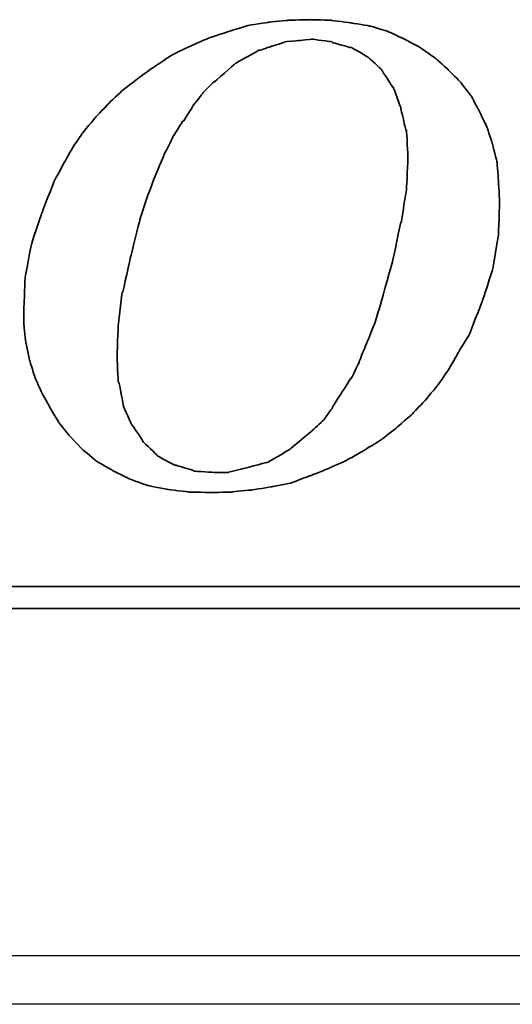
# Model space of a CAD drawing. Header units: millimetres. Extents: x -386 to 3135, y -1989 to 860.
# Tile 234 of 256: x -74.35 to -69.26, y -617.71 to -607.54. Entities that reach past the tile are written whole.
import ezdxf

# ---------------------------------------------------------------- set-up
doc = ezdxf.new("R2010")
doc.units = ezdxf.units.MM
doc.layers.get('0').update_dxf_attribs({"linetype": 'CONTINUOUS'})
doc.layers.add('DIM', color=4, linetype='CONTINUOUS')
doc.layers.add('layer 1', color=7, linetype='CONTINUOUS')

# ---------------------------------------------------------------- blocks, each defined once
blk = doc.blocks.new('TBI MOTION logo(完整正式版)')
at = {"layer": 'layer 1', "color": 22, "lineweight": 35}
for points, knots in [([(35.79625, -6.98375), (35.79625, -6.98375), (36.23125, -7.43875), (36.23125, -7.43875), (36.23125, -7.43875), (36.23125, -7.43875), (36.75625, -7.87125), (36.75625, -7.87125), (36.75625, -7.87125), (36.75625, -7.87125), (37.33125, -8.20375), (37.33125, -8.20375), (37.33125, -8.20375), (37.33125, -8.20375), (37.95625, -8.51875), (37.95625, -8.51875), (37.95625, -8.51875), (37.95625, -8.51875), (38.62625, -8.75875), (38.62625, -8.75875), (38.62625, -8.75875), (38.62625, -8.75875), (39.37125, -8.90375), (39.37125, -8.90375), (39.37125, -8.90375), (39.37125, -8.90375), (40.14125, -8.99875), (40.14125, -8.99875), (40.14125, -8.99875), (40.14125, -8.99875), (41.02625, -9.02375), (41.02625, -9.02375), (41.02625, -9.02375), (41.02625, -9.02375), (41.74625, -8.99875), (41.74625, -8.99875), (41.74625, -8.99875), (41.74625, -8.99875), (42.46625, -8.92375), (42.46625, -8.92375), (42.46625, -8.92375), (42.46625, -8.92375), (43.21125, -8.80625), (43.21125, -8.80625), (43.21125, -8.80625), (43.21125, -8.80625), (43.93125, -8.66375), (43.93125, -8.66375), (43.93125, -8.66375), (43.93125, -8.66375), (44.62625, -8.39875), (44.62625, -8.39875), (44.62625, -8.39875), (44.62625, -8.39875), (45.29625, -8.13375), (45.29625, -8.13375), (45.29625, -8.13375), (45.29625, -8.13375), (45.94625, -7.84375), (45.94625, -7.84375), (45.94625, -7.84375), (45.94625, -7.84375), (46.61625, -7.46375), (46.61625, -7.46375), (46.61625, -7.46375), (46.61625, -7.46375), (47.24125, -7.07875), (47.24125, -7.07875), (47.24125, -7.07875), (47.24125, -7.07875), (47.81625, -6.62375), (47.81625, -6.62375), (47.81625, -6.62375), (47.81625, -6.62375), (48.36875, -6.14375), (48.36875, -6.14375), (48.36875, -6.14375), (48.36875, -6.14375), (48.84625, -5.64125), (48.84625, -5.64125), (48.84625, -5.64125), (48.84625, -5.64125), (49.32625, -5.06375), (49.32625, -5.06375), (49.32625, -5.06375), (49.32625, -5.06375), (49.71125, -4.51374), (49.71125, -4.51374), (49.71125, -4.51374), (49.71125, -4.51374), (50.09625, -3.83874), (50.09625, -3.83874), (50.09625, -3.83874), (50.09625, -3.83874), (50.48125, -3.21374), (50.48125, -3.21374), (50.48125, -3.21374), (50.48125, -3.21374), (50.96125, -1.99125), (50.96125, -1.99125), (50.96125, -1.99125), (50.96125, -1.99125), (51.34375, -0.81875), (51.34375, -0.81875), (51.34375, -0.81875), (51.34375, -0.81875), (51.56125, 0.45624), (51.56125, 0.45624), (51.56125, 0.45624), (51.56125, 0.45624), (51.60625, 1.67624), (51.60625, 1.67624), (51.60625, 1.67624), (51.60625, 1.67624), (51.56125, 2.44625), (51.56125, 2.44625), (51.56125, 2.44625), (51.56125, 2.44625), (51.51125, 3.14125), (51.51125, 3.14125), (51.51125, 3.14125), (51.51125, 3.14125), (51.34375, 3.81125), (51.34375, 3.81125), (51.34375, 3.81125), (51.34375, 3.81125), (51.15125, 4.41125), (51.15125, 4.41125), (51.15125, 4.41125), (51.15125, 4.41125), (50.86125, 5.01125), (50.86125, 5.01125), (50.86125, 5.01125), (50.86125, 5.01125), (50.55125, 5.58875), (50.55125, 5.58875), (50.55125, 5.58875), (50.55125, 5.58875), (50.16625, 6.09125), (50.16625, 6.09125), (50.16625, 6.09125), (50.16625, 6.09125), (49.71125, 6.54875), (49.71125, 6.54875), (49.71125, 6.54875), (49.71125, 6.54875), (49.23125, 6.98125), (49.23125, 6.98125), (49.23125, 6.98125), (49.23125, 6.98125), (48.67875, 7.36625), (48.67875, 7.36625), (48.67875, 7.36625), (48.67875, 7.36625), (48.10375, 7.67625), (48.10375, 7.67625), (48.10375, 7.67625), (48.10375, 7.67625), (47.48125, 7.96375), (47.48125, 7.96375), (47.48125, 7.96375), (47.48125, 7.96375), (46.85625, 8.15625), (46.85625, 8.15625), (46.85625, 8.15625), (46.85625, 8.15625), (46.13625, 8.27624), (46.13625, 8.27624), (46.13625, 8.27624), (46.13625, 8.27624), (45.39125, 8.37125), (45.39125, 8.37125), (45.39125, 8.37125), (45.39125, 8.37125), (44.62625, 8.39624), (44.62625, 8.39624), (44.62625, 8.39624), (44.62625, 8.39624), (43.83625, 8.37125), (43.83625, 8.37125), (43.83625, 8.37125), (43.83625, 8.37125), (43.09125, 8.30125), (43.09125, 8.30125), (43.09125, 8.30125), (43.09125, 8.30125), (42.32125, 8.18125), (42.32125, 8.18125), (42.32125, 8.18125), (42.32125, 8.18125), (41.62875, 7.96375), (41.62875, 7.96375), (41.62875, 7.96375), (41.62875, 7.96375), (40.90625, 7.72625), (40.90625, 7.72625), (40.90625, 7.72625), (40.90625, 7.72625), (40.23624, 7.43625), (40.23624, 7.43625), (40.23624, 7.43625), (40.23624, 7.43625), (39.54124, 7.10125), (39.54124, 7.10125), (39.54124, 7.10125), (39.54124, 7.10125), (38.91625, 6.69125), (38.91625, 6.69125), (38.91625, 6.69125), (38.91625, 6.69125), (38.31625, 6.26125), (38.31625, 6.26125), (38.31625, 6.26125), (38.31625, 6.26125), (37.69125, 5.78125), (37.69125, 5.78125), (37.69125, 5.78125), (37.69125, 5.78125), (37.18625, 5.30125), (37.18625, 5.30125), (37.18625, 5.30125), (37.18625, 5.30125), (36.70625, 4.79624), (36.70625, 4.79624), (36.70625, 4.79624), (36.70625, 4.79624), (36.23125, 4.22125), (36.23125, 4.22125), (36.23125, 4.22125), (36.23125, 4.22125), (35.87124, 3.69375), (35.87124, 3.69375), (35.87124, 3.69375), (35.87124, 3.69375), (35.53125, 3.09125), (35.53125, 3.09125), (35.53125, 3.09125), (35.53125, 3.09125), (35.19875, 2.47125), (35.19875, 2.47125), (35.19875, 2.47125), (35.19875, 2.47125), (34.71625, 1.24625), (34.71625, 1.24625), (34.71625, 1.24625), (34.71625, 1.24625), (34.33125, 0.06874), (34.33125, 0.06874), (34.33125, 0.06874), (34.33125, 0.06874), (34.11625, -1.07875), (34.11625, -1.07875), (34.11625, -1.07875), (34.11625, -1.07875), (34.07125, -2.15875), (34.07125, -2.15875), (34.07125, -2.15875), (34.07125, -2.15875), (34.07125, -2.85375), (34.07125, -2.85375), (34.07125, -2.85375), (34.07125, -2.85375), (34.14125, -3.50375), (34.14125, -3.50375), (34.14125, -3.50375), (34.14125, -3.50375), (34.28625, -4.17375), (34.28625, -4.17375), (34.28625, -4.17375), (34.28625, -4.17375), (34.47625, -4.77624), (34.47625, -4.77624), (34.47625, -4.77624), (34.47625, -4.77624), (34.71625, -5.32625), (34.71625, -5.32625), (34.71625, -5.32625), (34.71625, -5.32625), (35.05375, -5.92875), (35.05375, -5.92875), (35.05375, -5.92875), (35.05375, -5.92875), (35.36375, -6.45375), (35.36375, -6.45375), (35.36375, -6.45375), (35.36375, -6.45375), (35.79625, -6.98375), (35.79625, -6.98375)], [0, 0, 0, 0, 0.01388889, 0.01388889, 0.01388889, 0.0138889, 0.02777778, 0.02777778, 0.02777778, 0.02777779, 0.04166667, 0.04166667, 0.04166667, 0.04166668, 0.05555556, 0.05555556, 0.05555556, 0.05555557, 0.06944444, 0.06944444, 0.06944444, 0.06944445, 0.08333333, 0.08333333, 0.08333333, 0.08333334, 0.09722222, 0.09722222, 0.09722222, 0.09722223, 0.11111111, 0.11111111, 0.11111111, 0.11111112, 0.125, 0.125, 0.125, 0.12500001, 0.13888889, 0.13888889, 0.13888889, 0.1388889, 0.15277778, 0.15277778, 0.15277778, 0.15277779, 0.16666667, 0.16666667, 0.16666667, 0.16666668, 0.18055556, 0.18055556, 0.18055556, 0.18055557, 0.19444444, 0.19444444, 0.19444444, 0.19444445, 0.20833333, 0.20833333, 0.20833333, 0.20833334, 0.22222222, 0.22222222, 0.22222222, 0.22222223, 0.23611111, 0.23611111, 0.23611111, 0.23611112, 0.25, 0.25, 0.25, 0.25000001, 0.26388889, 0.26388889, 0.26388889, 0.2638889, 0.27777778, 0.27777778, 0.27777778, 0.27777779, 0.29166667, 0.29166667, 0.29166667, 0.29166668, 0.30555556, 0.30555556, 0.30555556, 0.30555557, 0.31944444, 0.31944444, 0.31944444, 0.31944445, 0.33333333, 0.33333333, 0.33333333, 0.33333334, 0.34722222, 0.34722222, 0.34722222, 0.34722223, 0.36111111, 0.36111111, 0.36111111, 0.36111112, 0.375, 0.375, 0.375, 0.37500001, 0.38888889, 0.38888889, 0.38888889, 0.3888889, 0.40277778, 0.40277778, 0.40277778, 0.40277779, 0.41666667, 0.41666667, 0.41666667, 0.41666668, 0.43055556, 0.43055556, 0.43055556, 0.43055557, 0.44444444, 0.44444444, 0.44444444, 0.44444445, 0.45833333, 0.45833333, 0.45833333, 0.45833334, 0.47222222, 0.47222222, 0.47222222, 0.47222223, 0.48611111, 0.48611111, 0.48611111, 0.48611112, 0.5, 0.5, 0.5, 0.50000001, 0.51388889, 0.51388889, 0.51388889, 0.5138889, 0.52777778, 0.52777778, 0.52777778, 0.52777779, 0.54166667, 0.54166667, 0.54166667, 0.54166668, 0.55555556, 0.55555556, 0.55555556, 0.55555557, 0.56944444, 0.56944444, 0.56944444, 0.56944445, 0.58333333, 0.58333333, 0.58333333, 0.58333334, 0.59722222, 0.59722222, 0.59722222, 0.59722223, 0.61111111, 0.61111111, 0.61111111, 0.61111112, 0.625, 0.625, 0.625, 0.62500001, 0.63888889, 0.63888889, 0.63888889, 0.6388889, 0.65277778, 0.65277778, 0.65277778, 0.65277779, 0.66666667, 0.66666667, 0.66666667, 0.66666668, 0.68055556, 0.68055556, 0.68055556, 0.68055557, 0.69444444, 0.69444444, 0.69444444, 0.69444445, 0.70833333, 0.70833333, 0.70833333, 0.70833334, 0.72222222, 0.72222222, 0.72222222, 0.72222223, 0.73611111, 0.73611111, 0.73611111, 0.73611112, 0.75, 0.75, 0.75, 0.75000001, 0.76388889, 0.76388889, 0.76388889, 0.7638889, 0.77777778, 0.77777778, 0.77777778, 0.77777779, 0.79166667, 0.79166667, 0.79166667, 0.79166668, 0.80555556, 0.80555556, 0.80555556, 0.80555557, 0.81944444, 0.81944444, 0.81944444, 0.81944445, 0.83333333, 0.83333333, 0.83333333, 0.83333334, 0.84722222, 0.84722222, 0.84722222, 0.84722223, 0.86111111, 0.86111111, 0.86111111, 0.86111112, 0.875, 0.875, 0.875, 0.87500001, 0.88888889, 0.88888889, 0.88888889, 0.8888889, 0.90277778, 0.90277778, 0.90277778, 0.90277779, 0.91666667, 0.91666667, 0.91666667, 0.91666668, 0.93055556, 0.93055556, 0.93055556, 0.93055557, 0.94444444, 0.94444444, 0.94444444, 0.94444445, 0.95833333, 0.95833333, 0.95833333, 0.95833334, 0.97222222, 0.97222222, 0.97222222, 0.97222223, 0.98611111, 0.98611111, 0.98611111, 0.98611112, 1, 1, 1, 1]), ([(38.33875, 1.03124), (38.33875, 1.03124), (38.62625, 1.89625), (38.62625, 1.89625), (38.62625, 1.89625), (38.62625, 1.89625), (38.91625, 2.66375), (38.91625, 2.66375), (38.91625, 2.66375), (38.91625, 2.66375), (39.22625, 3.38125), (39.22625, 3.38125), (39.22625, 3.38125), (39.22625, 3.38125), (39.22625, 3.40624), (39.22625, 3.40624), (39.22625, 3.40624), (39.22625, 3.40624), (39.56124, 4.07624), (39.56124, 4.07624), (39.56124, 4.07624), (39.56124, 4.07624), (39.92125, 4.65125), (39.92125, 4.65125), (39.92125, 4.65125), (39.92125, 4.65125), (39.94625, 4.65125), (39.94625, 4.65125), (39.94625, 4.65125), (39.94625, 4.65125), (40.28125, 5.17875), (40.28125, 5.17875), (40.28125, 5.17875), (40.28125, 5.17875), (40.28125, 5.20375), (40.28125, 5.20375), (40.28125, 5.20375), (40.28125, 5.20375), (40.66875, 5.68625), (40.66875, 5.68625), (40.66875, 5.68625), (40.66875, 5.68625), (40.66875, 5.70625), (40.66875, 5.70625), (40.66875, 5.70625), (40.66875, 5.70625), (41.05124, 6.09125), (41.05124, 6.09125), (41.05124, 6.09125), (41.05124, 6.09125), (41.07625, 6.09125), (41.07625, 6.09125), (41.07625, 6.09125), (41.07625, 6.09125), (41.84125, 6.76625), (41.84125, 6.76625), (41.84125, 6.76625), (41.84125, 6.76625), (41.86625, 6.78625), (41.86625, 6.78625), (41.86625, 6.78625), (41.86625, 6.78625), (42.73125, 7.26624), (42.73125, 7.26624), (42.73125, 7.26624), (42.73125, 7.26624), (42.75625, 7.26624), (42.75625, 7.26624), (42.75625, 7.26624), (42.75625, 7.26624), (43.18625, 7.41125), (43.18625, 7.41125), (43.18625, 7.41125), (43.18625, 7.41125), (43.64125, 7.55625), (43.64125, 7.55625), (43.64125, 7.55625), (43.64125, 7.55625), (43.66625, 7.55625), (43.66625, 7.55625), (43.66625, 7.55625), (43.66625, 7.55625), (43.69125, 7.58124), (43.69125, 7.58124), (43.69125, 7.58124), (43.69125, 7.58124), (44.19125, 7.62625), (44.19125, 7.62625), (44.19125, 7.62625), (44.19125, 7.62625), (44.67125, 7.67625), (44.67125, 7.67625), (44.67125, 7.67625), (44.67125, 7.67625), (44.69625, 7.67625), (44.69625, 7.67625), (44.69625, 7.67625), (44.69625, 7.67625), (45.41875, 7.58124), (45.41875, 7.58124), (45.41875, 7.58124), (45.41875, 7.58124), (45.44125, 7.55625), (45.44125, 7.55625), (45.44125, 7.55625), (45.44125, 7.55625), (46.11125, 7.36625), (46.11125, 7.36625), (46.11125, 7.36625), (46.11125, 7.36625), (46.13625, 7.36625), (46.13625, 7.36625), (46.13625, 7.36625), (46.13625, 7.36625), (46.15875, 7.36625), (46.15875, 7.36625), (46.15875, 7.36625), (46.15875, 7.36625), (46.73625, 7.02624), (46.73625, 7.02624), (46.73625, 7.02624), (46.73625, 7.02624), (46.76125, 7.00624), (46.76125, 7.00624), (46.76125, 7.00624), (46.76125, 7.00624), (47.24125, 6.57124), (47.24125, 6.57124), (47.24125, 6.57124), (47.24125, 6.57124), (47.26625, 6.54875), (47.26625, 6.54875), (47.26625, 6.54875), (47.26625, 6.54875), (47.26625, 6.52375), (47.26625, 6.52375), (47.26625, 6.52375), (47.26625, 6.52375), (47.67375, 5.89875), (47.67375, 5.89875), (47.67375, 5.89875), (47.67375, 5.89875), (47.69625, 5.89875), (47.69625, 5.89875), (47.69625, 5.89875), (47.69625, 5.89875), (47.69625, 5.87625), (47.69625, 5.87625), (47.69625, 5.87625), (47.69625, 5.87625), (47.96125, 5.15625), (47.96125, 5.15625), (47.96125, 5.15625), (47.96125, 5.15625), (47.96125, 5.13125), (47.96125, 5.13125), (47.96125, 5.13125), (47.96125, 5.13125), (48.15125, 4.31875), (48.15125, 4.31875), (48.15125, 4.31875), (48.15125, 4.31875), (48.17625, 4.31875), (48.17625, 4.31875), (48.17625, 4.31875), (48.17625, 4.31875), (48.17625, 4.29125), (48.17625, 4.29125), (48.17625, 4.29125), (48.17625, 4.29125), (48.22625, 3.33125), (48.22625, 3.33125), (48.22625, 3.33125), (48.22625, 3.33125), (48.22625, 3.30875), (48.22625, 3.30875), (48.22625, 3.30875), (48.22625, 3.30875), (48.17625, 2.20624), (48.17625, 2.20624), (48.17625, 2.20624), (48.17625, 2.20624), (48.17625, 2.18124), (48.17625, 2.18124), (48.17625, 2.18124), (48.17625, 2.18124), (47.98375, 0.93624), (47.98375, 0.93624), (47.98375, 0.93624), (47.98375, 0.93624), (47.96125, 0.93624), (47.96125, 0.93624), (47.96125, 0.93624), (47.96125, 0.93624), (47.67375, -0.45874), (47.67375, -0.45874), (47.67375, -0.45874), (47.67375, -0.45874), (47.24125, -1.99125), (47.24125, -1.99125), (47.24125, -1.99125), (47.24125, -1.99125), (47.24125, -2.01874), (47.24125, -2.01874), (47.24125, -2.01874), (47.24125, -2.01874), (47.00125, -2.78375), (47.00125, -2.78375), (47.00125, -2.78375), (47.00125, -2.78375), (46.71125, -3.50375), (46.71125, -3.50375), (46.71125, -3.50375), (46.71125, -3.50375), (46.42625, -4.19875), (46.42625, -4.19875), (46.42625, -4.19875), (46.42625, -4.19875), (46.42625, -4.22375), (46.42625, -4.22375), (46.42625, -4.22375), (46.42625, -4.22375), (46.13625, -4.82374), (46.13625, -4.82374), (46.13625, -4.82374), (46.13625, -4.82374), (46.11125, -4.82374), (46.11125, -4.82374), (46.11125, -4.82374), (46.11125, -4.82374), (45.77625, -5.35125), (45.77625, -5.35125), (45.77625, -5.35125), (45.77625, -5.35125), (45.44125, -5.87875), (45.44125, -5.87875), (45.44125, -5.87875), (45.44125, -5.87875), (45.44125, -5.90375), (45.44125, -5.90375), (45.44125, -5.90375), (45.44125, -5.90375), (45.10625, -6.35875), (45.10625, -6.35875), (45.10625, -6.35875), (45.10625, -6.35875), (45.08125, -6.38375), (45.08125, -6.38375), (45.08125, -6.38375), (45.08125, -6.38375), (44.69625, -6.74375), (44.69625, -6.74375), (44.69625, -6.74375), (44.69625, -6.74375), (43.88375, -7.41625), (43.88375, -7.41625), (43.88375, -7.41625), (43.88375, -7.41625), (43.85625, -7.43875), (43.85625, -7.43875), (43.85625, -7.43875), (43.85625, -7.43875), (43.04125, -7.91875), (43.04125, -7.91875), (43.04125, -7.91875), (43.04125, -7.91875), (43.01625, -7.91875), (43.01625, -7.91875), (43.01625, -7.91875), (43.01625, -7.91875), (42.99625, -7.91875), (42.99625, -7.91875), (42.99625, -7.91875), (42.99625, -7.91875), (42.08125, -8.15875), (42.08125, -8.15875), (42.08125, -8.15875), (42.08125, -8.15875), (41.65125, -8.25625), (41.65125, -8.25625), (41.65125, -8.25625), (41.65125, -8.25625), (41.62875, -8.27875), (41.62875, -8.27875), (41.62875, -8.27875), (41.62875, -8.27875), (41.60125, -8.27875), (41.60125, -8.27875), (41.60125, -8.27875), (41.60125, -8.27875), (41.12125, -8.27875), (41.12125, -8.27875), (41.12125, -8.27875), (41.12125, -8.27875), (40.35624, -8.23125), (40.35624, -8.23125), (40.35624, -8.23125), (40.35624, -8.23125), (40.33125, -8.23125), (40.33125, -8.23125), (40.33125, -8.23125), (40.33125, -8.23125), (40.30625, -8.20375), (40.30625, -8.20375), (40.30625, -8.20375), (40.30625, -8.20375), (39.68375, -8.01375), (39.68375, -8.01375), (39.68375, -8.01375), (39.68375, -8.01375), (39.66124, -8.01375), (39.66124, -8.01375), (39.66124, -8.01375), (39.66124, -8.01375), (39.63625, -8.01375), (39.63625, -8.01375), (39.63625, -8.01375), (39.63625, -8.01375), (39.01125, -7.67875), (39.01125, -7.67875), (39.01125, -7.67875), (39.01125, -7.67875), (38.98875, -7.65375), (38.98875, -7.65375), (38.98875, -7.65375), (38.98875, -7.65375), (38.48625, -7.17375), (38.48625, -7.17375), (38.48625, -7.17375), (38.48625, -7.17375), (38.45875, -7.14875), (38.45875, -7.14875), (38.45875, -7.14875), (38.45875, -7.14875), (38.45875, -7.12875), (38.45875, -7.12875), (38.45875, -7.12875), (38.45875, -7.12875), (38.07625, -6.54875), (38.07625, -6.54875), (38.07625, -6.54875), (38.07625, -6.54875), (38.05125, -6.54875), (38.05125, -6.54875), (38.05125, -6.54875), (38.05125, -6.54875), (38.05125, -6.52875), (38.05125, -6.52875), (38.05125, -6.52875), (38.05125, -6.52875), (37.74125, -5.85375), (37.74125, -5.85375), (37.74125, -5.85375), (37.74125, -5.85375), (37.74125, -5.82875), (37.74125, -5.82875), (37.74125, -5.82875), (37.74125, -5.82875), (37.57375, -4.96875), (37.57375, -4.96875), (37.57375, -4.96875), (37.57375, -4.96875), (37.54625, -4.94375), (37.54625, -4.94375), (37.54625, -4.94375), (37.54625, -4.94375), (37.50125, -4.03375), (37.50125, -4.03375), (37.50125, -4.03375), (37.50125, -4.03375), (37.50125, -4.00875), (37.50125, -4.00875), (37.50125, -4.00875), (37.50125, -4.00875), (37.54625, -2.85375), (37.54625, -2.85375), (37.54625, -2.85375), (37.54625, -2.85375), (37.69125, -1.65875), (37.69125, -1.65875), (37.69125, -1.65875), (37.69125, -1.65875), (37.71624, -1.63375), (37.71624, -1.63375), (37.71624, -1.63375), (37.71624, -1.63375), (38.00375, -0.33875), (38.00375, -0.33875), (38.00375, -0.33875), (38.00375, -0.33875), (38.33875, 1.00624), (38.33875, 1.00624), (38.33875, 1.00624), (38.33875, 1.00624), (38.33875, 1.03124), (38.33875, 1.03124)], [0, 0, 0, 0, 0.01010101, 0.01010101, 0.01010101, 0.01010102, 0.02020202, 0.02020202, 0.02020202, 0.02020203, 0.03030303, 0.03030303, 0.03030303, 0.03030304, 0.04040404, 0.04040404, 0.04040404, 0.04040405, 0.05050505, 0.05050505, 0.05050505, 0.05050506, 0.06060606, 0.06060606, 0.06060606, 0.06060607, 0.07070707, 0.07070707, 0.07070707, 0.07070708, 0.08080808, 0.08080808, 0.08080808, 0.08080809, 0.09090909, 0.09090909, 0.09090909, 0.0909091, 0.1010101, 0.1010101, 0.1010101, 0.10101011, 0.11111111, 0.11111111, 0.11111111, 0.11111112, 0.12121212, 0.12121212, 0.12121212, 0.12121213, 0.13131313, 0.13131313, 0.13131313, 0.13131314, 0.14141414, 0.14141414, 0.14141414, 0.14141415, 0.15151515, 0.15151515, 0.15151515, 0.15151516, 0.16161616, 0.16161616, 0.16161616, 0.16161617, 0.17171717, 0.17171717, 0.17171717, 0.17171718, 0.18181818, 0.18181818, 0.18181818, 0.18181819, 0.19191919, 0.19191919, 0.19191919, 0.1919192, 0.2020202, 0.2020202, 0.2020202, 0.20202021, 0.21212121, 0.21212121, 0.21212121, 0.21212122, 0.22222222, 0.22222222, 0.22222222, 0.22222223, 0.23232323, 0.23232323, 0.23232323, 0.23232324, 0.24242424, 0.24242424, 0.24242424, 0.24242425, 0.25252525, 0.25252525, 0.25252525, 0.25252526, 0.26262626, 0.26262626, 0.26262626, 0.26262627, 0.27272727, 0.27272727, 0.27272727, 0.27272728, 0.28282828, 0.28282828, 0.28282828, 0.28282829, 0.29292929, 0.29292929, 0.29292929, 0.2929293, 0.3030303, 0.3030303, 0.3030303, 0.30303031, 0.31313131, 0.31313131, 0.31313131, 0.31313132, 0.32323232, 0.32323232, 0.32323232, 0.32323233, 0.33333333, 0.33333333, 0.33333333, 0.33333334, 0.34343434, 0.34343434, 0.34343434, 0.34343435, 0.35353535, 0.35353535, 0.35353535, 0.35353536, 0.36363636, 0.36363636, 0.36363636, 0.36363637, 0.37373737, 0.37373737, 0.37373737, 0.37373738, 0.38383838, 0.38383838, 0.38383838, 0.38383839, 0.39393939, 0.39393939, 0.39393939, 0.3939394, 0.4040404, 0.4040404, 0.4040404, 0.40404041, 0.41414141, 0.41414141, 0.41414141, 0.41414142, 0.42424242, 0.42424242, 0.42424242, 0.42424243, 0.43434343, 0.43434343, 0.43434343, 0.43434344, 0.44444444, 0.44444444, 0.44444444, 0.44444445, 0.45454545, 0.45454545, 0.45454545, 0.45454546, 0.46464646, 0.46464646, 0.46464646, 0.46464647, 0.47474747, 0.47474747, 0.47474747, 0.47474748, 0.48484848, 0.48484848, 0.48484848, 0.48484849, 0.49494949, 0.49494949, 0.49494949, 0.4949495, 0.50505051, 0.50505051, 0.50505051, 0.50505052, 0.51515152, 0.51515152, 0.51515152, 0.51515153, 0.52525253, 0.52525253, 0.52525253, 0.52525254, 0.53535354, 0.53535354, 0.53535354, 0.53535355, 0.54545455, 0.54545455, 0.54545455, 0.54545456, 0.55555556, 0.55555556, 0.55555556, 0.55555557, 0.56565657, 0.56565657, 0.56565657, 0.56565658, 0.57575758, 0.57575758, 0.57575758, 0.57575759, 0.58585859, 0.58585859, 0.58585859, 0.5858586, 0.5959596, 0.5959596, 0.5959596, 0.59595961, 0.60606061, 0.60606061, 0.60606061, 0.60606062, 0.61616162, 0.61616162, 0.61616162, 0.61616163, 0.62626263, 0.62626263, 0.62626263, 0.62626264, 0.63636364, 0.63636364, 0.63636364, 0.63636365, 0.64646465, 0.64646465, 0.64646465, 0.64646466, 0.65656566, 0.65656566, 0.65656566, 0.65656567, 0.66666667, 0.66666667, 0.66666667, 0.66666668, 0.67676768, 0.67676768, 0.67676768, 0.67676769, 0.68686869, 0.68686869, 0.68686869, 0.6868687, 0.6969697, 0.6969697, 0.6969697, 0.69696971, 0.70707071, 0.70707071, 0.70707071, 0.70707072, 0.71717172, 0.71717172, 0.71717172, 0.71717173, 0.72727273, 0.72727273, 0.72727273, 0.72727274, 0.73737374, 0.73737374, 0.73737374, 0.73737375, 0.74747475, 0.74747475, 0.74747475, 0.74747476, 0.75757576, 0.75757576, 0.75757576, 0.75757577, 0.76767677, 0.76767677, 0.76767677, 0.76767678, 0.77777778, 0.77777778, 0.77777778, 0.77777779, 0.78787879, 0.78787879, 0.78787879, 0.7878788, 0.7979798, 0.7979798, 0.7979798, 0.79797981, 0.80808081, 0.80808081, 0.80808081, 0.80808082, 0.81818182, 0.81818182, 0.81818182, 0.81818183, 0.82828283, 0.82828283, 0.82828283, 0.82828284, 0.83838384, 0.83838384, 0.83838384, 0.83838385, 0.84848485, 0.84848485, 0.84848485, 0.84848486, 0.85858586, 0.85858586, 0.85858586, 0.85858587, 0.86868687, 0.86868687, 0.86868687, 0.86868688, 0.87878788, 0.87878788, 0.87878788, 0.87878789, 0.88888889, 0.88888889, 0.88888889, 0.8888889, 0.8989899, 0.8989899, 0.8989899, 0.89898991, 0.90909091, 0.90909091, 0.90909091, 0.90909092, 0.91919192, 0.91919192, 0.91919192, 0.91919193, 0.92929293, 0.92929293, 0.92929293, 0.92929294, 0.93939394, 0.93939394, 0.93939394, 0.93939395, 0.94949495, 0.94949495, 0.94949495, 0.94949496, 0.95959596, 0.95959596, 0.95959596, 0.95959597, 0.96969697, 0.96969697, 0.96969697, 0.96969698, 0.97979798, 0.97979798, 0.97979798, 0.97979799, 0.98989899, 0.98989899, 0.98989899, 0.989899, 1, 1, 1, 1]), ([(75.90875, -9.47875), (75.90875, -9.47875), (75.90875, -12.28625), (75.90875, -12.28625), (75.90875, -12.28625), (75.90875, -12.28625), (75.90875, -12.47875), (75.90875, -12.47875), (75.90875, -12.47875), (75.90875, -12.47875), (75.71625, -12.47875), (75.71625, -12.47875), (75.71625, -12.47875), (75.71625, -12.47875), (-88.32875, -12.47875), (-88.32875, -12.47875), (-88.32875, -12.47875), (-88.32875, -12.47875), (-88.32875, -13.29375), (-88.32875, -13.29375), (-88.32875, -13.29375), (-88.32875, -13.29375), (82.89125, -13.29375), (82.89125, -13.29375), (82.89125, -13.29375), (82.89125, -13.29375), (75.90875, -9.47875), (75.90875, -9.47875)], [0, 0, 0, 0, 0.14285714, 0.14285714, 0.14285714, 0.14285715, 0.28571429, 0.28571429, 0.28571429, 0.2857143, 0.42857143, 0.42857143, 0.42857143, 0.42857144, 0.57142857, 0.57142857, 0.57142857, 0.57142858, 0.71428571, 0.71428571, 0.71428571, 0.71428572, 0.85714286, 0.85714286, 0.85714286, 0.85714287, 1, 1, 1, 1])]:
    blk.add_open_spline(points, degree=3, knots=knots, dxfattribs=at)

msp = doc.modelspace()

# ---------------------------------------------------------------- linework, layer by layer
at = {"linetype": 'Continuous'}
msp.add_line((111.594, -617.206), (-146.894, -617.206), dxfattribs=at)
msp.add_open_spline([(111.474, -617.706), (-146.894, -617.706)], degree=1, dxfattribs=at)

# ---------------------------------------------------------------- block references
at = {"layer": 'DIM', "color": 7, "xscale": 0.2802190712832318, "yscale": 0.2802190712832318, "zscale": 0.2802190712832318}
msp.add_blockref('TBI MOTION logo(完整正式版)', (-83.851, -609.897), dxfattribs=at)

doc.saveas('drawing.dxf')
